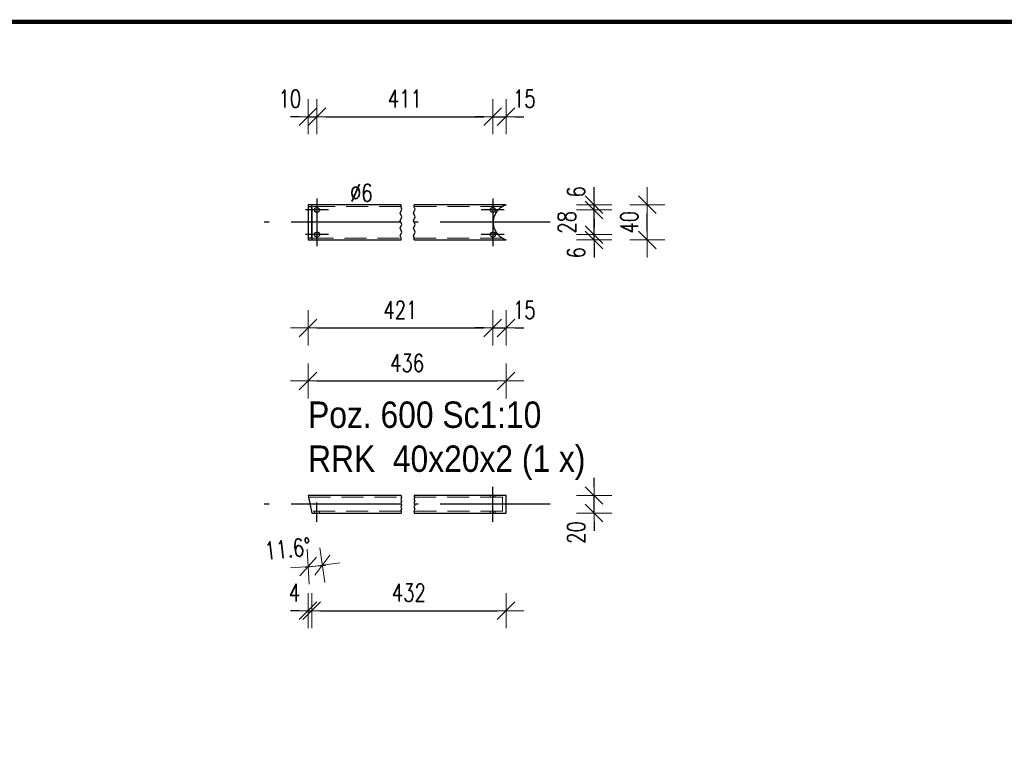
# Model space of a CAD drawing. Header units: millimetres. Extents: x -848 to 5, y 10127 to 10797.
# Tile 35 of 39: x -422 to -310, y 10628 to 10712. Entities that reach past the tile are written whole.
import ezdxf

# ---------------------------------------------------------------- set-up
doc = ezdxf.new("R2010")
doc.units = ezdxf.units.MM
doc.header["$LTSCALE"] = 10
doc.linetypes.add('HIDDEN', pattern=[0.375, 0.25, -0.125])
doc.linetypes.add('MITTE', pattern=[2, 1.25, -0.25, 0.25, -0.25])
doc.layers.get('Defpoints').update_dxf_attribs({"color": 1})
for name, color, linetype, lineweight in [('_RAMKA', 7, 'Continuous', 35), ('PS_DIM', 4, 'Continuous', 13), ('PS_Hidden', 2, 'HIDDEN', 9), ('PS_Shape', 161, 'Continuous', 30), ('PS_SOLID', 7, 'Continuous', 30), ('PS_TEXT', 3, 'Continuous', 18)]:
    doc.layers.add(name, color=color, linetype=linetype, lineweight=lineweight)
doc.layers.add('PS_Mid', color=5, linetype='MITTE')
doc.styles.add('gil', font='txt', dxfattribs={"width": 0.9})
doc.styles.add('simplex', font='simplex.shx', dxfattribs={"width": 0.75})
doc.dimstyles.new('1_10_PRZ_DS1-LS10', dxfattribs={"dimtxt": 2, "dimasz": 1, "dimexe": 2, "dimexo": 5, "dimgap": 1, "dimtad": 1, "dimdec": 0, "dimlfac": 10, "dimtxsty": 'simplex', "dimblk": 'dimznak', "dimcen": 2, "dimse1": 1, "dimse2": 1, "dimclrt": 3, "dimadec": 1, "dimazin": 0, "dimtfac": 1, "dimtdec": 0, "dimtix": 1, "dimtmove": 2, "dimatfit": 3, "dimldrblk": 'dim-grot', "dimfxl": 1, "dimarcsym": 0})

# ---------------------------------------------------------------- blocks, each defined once
blk = doc.blocks.new('dim-grot')
blk.add_hatch(color=256).paths.add_polyline_path([(0, 0), (-2, 0.5), (-2, -0.5)])
blk.add_lwpolyline([(0, 0), (-2, 0.5), (-2, -0.5), (0, 0)])
blk = doc.blocks.new('dimznak')
at = {"color": 0}
for points in [[(0, 2), (0, -2)], [(-2, 0), (2, 0)]]:
    blk.add_lwpolyline(points, dxfattribs=at)
at = {"color": 2}
blk.add_lwpolyline([(1, 1), (-1, -1)], dxfattribs=at)
blk = doc.blocks.new('*D363')
at = {"layer": 'Defpoints', "color": 0, "transparency": 16777216}
for p in [(-368.2, 10687.3), (-366.68, 10686.7), (-366.68, 10676.7)]:
    blk.add_point(p, dxfattribs=at)
at = {"layer": 'PS_DIM', "color": 0, "lineweight": -2, "transparency": 16777216}
for p, q in [((-369.2, 10676.7), (-370.2, 10676.7)), ((-368.2, 10676.7), (-366.68, 10676.7)), ((-365.68, 10676.7), (-364.68, 10676.7))]:
    blk.add_line(p, q, dxfattribs=at)
blk.add_blockref('dimznak', (-368.2, 10676.7), dxfattribs=at)
at = {"layer": 'PS_DIM', "color": 0, "lineweight": -2, "transparency": 16777216, "rotation": 180}
blk.add_blockref('dimznak', (-366.68, 10676.7), dxfattribs=at)
at = {"layer": 'PS_DIM', "color": 3, "transparency": 16777216, "insert": (-364.61, 10678.74), "char_height": 2, "attachment_point": 5, "style": 'simplex'}
blk.add_mtext('15', dxfattribs=at)
blk = doc.blocks.new('*D365')
at = {"layer": 'Defpoints', "color": 0, "transparency": 16777216}
for p in [(-388.16, 10700.7), (-389.17, 10690.7), (-388.16, 10687.3)]:
    blk.add_point(p, dxfattribs=at)
at = {"layer": 'PS_DIM', "color": 0, "lineweight": -2, "transparency": 16777216}
for p, q in [((-390.17, 10700.7), (-391.17, 10700.7)), ((-389.17, 10700.7), (-388.16, 10700.7)), ((-387.16, 10700.7), (-386.16, 10700.7))]:
    blk.add_line(p, q, dxfattribs=at)
blk.add_blockref('dimznak', (-389.17, 10700.7), dxfattribs=at)
at = {"layer": 'PS_DIM', "color": 0, "lineweight": -2, "transparency": 16777216, "rotation": 180}
blk.add_blockref('dimznak', (-388.16, 10700.7), dxfattribs=at)
at = {"layer": 'PS_DIM', "color": 3, "transparency": 16777216, "insert": (-391.24, 10702.74), "char_height": 2, "attachment_point": 5, "style": 'simplex'}
blk.add_mtext('10', dxfattribs=at)
blk = doc.blocks.new('*D367')
at = {"layer": 'Defpoints', "color": 0, "transparency": 16777216}
for p in [(-366.68, 10700.7), (-366.68, 10690.7), (-368.2, 10687.3)]:
    blk.add_point(p, dxfattribs=at)
at = {"layer": 'PS_DIM', "color": 0, "lineweight": -2, "transparency": 16777216}
for p, q in [((-369.2, 10700.7), (-370.2, 10700.7)), ((-368.2, 10700.7), (-366.68, 10700.7)), ((-365.68, 10700.7), (-364.68, 10700.7))]:
    blk.add_line(p, q, dxfattribs=at)
blk.add_blockref('dimznak', (-368.2, 10700.7), dxfattribs=at)
at = {"layer": 'PS_DIM', "color": 0, "lineweight": -2, "transparency": 16777216, "rotation": 180}
blk.add_blockref('dimznak', (-366.68, 10700.7), dxfattribs=at)
at = {"layer": 'PS_DIM', "color": 3, "transparency": 16777216, "insert": (-364.61, 10702.74), "char_height": 2, "attachment_point": 5, "style": 'simplex'}
blk.add_mtext('15', dxfattribs=at)
blk = doc.blocks.new('*D368')
at = {"layer": 'Defpoints', "color": 0, "transparency": 16777216}
for p in [(-368.2, 10687.3), (-366.68, 10686.7), (-356.68, 10687.3)]:
    blk.add_point(p, dxfattribs=at)
at = {"layer": 'PS_DIM', "color": 0, "lineweight": -2, "transparency": 16777216}
for p, q in [((-356.68, 10688.3), (-356.68, 10689.3)), ((-356.68, 10686.7), (-356.68, 10687.3)), ((-356.68, 10685.7), (-356.68, 10684.7))]:
    blk.add_line(p, q, dxfattribs=at)
for p, rotation in [((-356.68, 10687.3), 270), ((-356.68, 10686.7), 90)]:
    blk.add_blockref('dimznak', p, dxfattribs=dict(at, rotation=rotation))
at = {"layer": 'PS_DIM', "color": 3, "transparency": 16777216, "insert": (-358.72, 10685.23), "char_height": 2, "attachment_point": 5, "rotation": 90, "style": 'simplex'}
blk.add_mtext('6', dxfattribs=at)
blk = doc.blocks.new('*D369')
at = {"layer": 'Defpoints', "color": 0, "transparency": 16777216}
for p in [(-368.2, 10690.1), (-356.68, 10690.1), (-368.2, 10687.3)]:
    blk.add_point(p, dxfattribs=at)
at = {"layer": 'PS_DIM', "color": 0, "lineweight": -2, "transparency": 16777216}
for p, q in [((-356.68, 10691.1), (-356.68, 10692.1)), ((-356.68, 10687.3), (-356.68, 10690.1)), ((-356.68, 10686.3), (-356.68, 10685.3))]:
    blk.add_line(p, q, dxfattribs=at)
for p, rotation in [((-356.68, 10690.1), 270), ((-356.68, 10687.3), 90)]:
    blk.add_blockref('dimznak', p, dxfattribs=dict(at, rotation=rotation))
at = {"layer": 'PS_DIM', "color": 3, "transparency": 16777216, "insert": (-359.77, 10688.7), "char_height": 2, "attachment_point": 5, "rotation": 90, "style": 'simplex'}
blk.add_mtext('28', dxfattribs=at)
blk = doc.blocks.new('*D370')
at = {"layer": 'Defpoints', "color": 0, "transparency": 16777216}
for p in [(-368.2, 10690.1), (-366.68, 10690.7), (-356.68, 10690.7)]:
    blk.add_point(p, dxfattribs=at)
at = {"layer": 'PS_DIM', "color": 0, "lineweight": -2, "transparency": 16777216}
for p, q in [((-356.68, 10691.7), (-356.68, 10692.7)), ((-356.68, 10690.1), (-356.68, 10690.7)), ((-356.68, 10689.1), (-356.68, 10688.1))]:
    blk.add_line(p, q, dxfattribs=at)
for p, rotation in [((-356.68, 10690.7), 270), ((-356.68, 10690.1), 90)]:
    blk.add_blockref('dimznak', p, dxfattribs=dict(at, rotation=rotation))
at = {"layer": 'PS_DIM', "color": 3, "transparency": 16777216, "insert": (-358.72, 10692.16), "char_height": 2, "attachment_point": 5, "rotation": 90, "style": 'simplex'}
blk.add_mtext('6', dxfattribs=at)
blk = doc.blocks.new('*D372')
at = {"layer": 'Defpoints', "color": 0, "transparency": 16777216}
for p in [(-389.17, 10657.66), (-388.76, 10655.66), (-388.76, 10644.57)]:
    blk.add_point(p, dxfattribs=at)
at = {"layer": 'PS_DIM', "color": 0, "lineweight": -2, "transparency": 16777216}
for p, q in [((-390.17, 10644.57), (-391.17, 10644.57)), ((-389.17, 10644.57), (-388.76, 10644.57)), ((-387.76, 10644.57), (-386.76, 10644.57))]:
    blk.add_line(p, q, dxfattribs=at)
blk.add_blockref('dimznak', (-389.17, 10644.57), dxfattribs=at)
at = {"layer": 'PS_DIM', "color": 0, "lineweight": -2, "transparency": 16777216, "rotation": 180}
blk.add_blockref('dimznak', (-388.76, 10644.57), dxfattribs=at)
at = {"layer": 'PS_DIM', "color": 3, "transparency": 16777216, "insert": (-390.71, 10646.61), "char_height": 2, "attachment_point": 5, "style": 'simplex'}
blk.add_mtext('4', dxfattribs=at)
blk = doc.blocks.new('*D374')
at = {"layer": 'Defpoints', "color": 0, "transparency": 16777216}
for p in [(-366.68, 10657.66), (-356.68, 10657.66), (-366.68, 10655.66)]:
    blk.add_point(p, dxfattribs=at)
at = {"layer": 'PS_DIM', "color": 0, "lineweight": -2, "transparency": 16777216}
for p, q in [((-356.68, 10658.66), (-356.68, 10659.66)), ((-356.68, 10655.66), (-356.68, 10657.66)), ((-356.68, 10654.66), (-356.68, 10653.66))]:
    blk.add_line(p, q, dxfattribs=at)
for p, rotation in [((-356.68, 10657.66), 270), ((-356.68, 10655.66), 90)]:
    blk.add_blockref('dimznak', p, dxfattribs=dict(at, rotation=rotation))
at = {"layer": 'PS_DIM', "color": 3, "transparency": 16777216, "insert": (-358.72, 10653.45), "char_height": 2, "attachment_point": 5, "rotation": 90, "style": 'simplex'}
blk.add_mtext('20', dxfattribs=at)
blk = doc.blocks.new('*U615')
at = {"layer": '_RAMKA', "lineweight": -3, "const_width": 0.5}
blk.add_lwpolyline([(-811, 10), (-10, 10), (-10, 584), (-811, 584)], close=True, dxfattribs=at)
blk = doc.blocks.new('*X742')
at = {"color": 1}
for p, q in [((-378.7, 10689.75), (-378.52, 10690.18)), ((-378.52, 10689.32), (-378.7, 10689.75)), ((-378.61, 10690.4), (-378.61, 10690.7)), ((-378.52, 10690.18), (-378.61, 10690.4)), ((-377.2, 10689.75), (-377.02, 10690.18)), ((-377.02, 10689.32), (-377.2, 10689.75)), ((-377.11, 10690.4), (-377.11, 10690.7)), ((-377.02, 10690.18), (-377.11, 10690.4)), ((-378.7, 10688.88), (-378.52, 10689.32)), ((-378.52, 10688.45), (-378.7, 10688.88)), ((-377.2, 10688.88), (-377.02, 10689.32)), ((-377.02, 10688.45), (-377.2, 10688.88)), ((-378.7, 10688.02), (-378.52, 10688.45)), ((-378.52, 10687.58), (-378.7, 10688.02)), ((-378.7, 10687.15), (-378.52, 10687.58)), ((-377.2, 10688.02), (-377.02, 10688.45)), ((-377.02, 10687.58), (-377.2, 10688.02)), ((-377.2, 10687.15), (-377.02, 10687.58)), ((-378.61, 10686.93), (-378.7, 10687.15)), ((-378.61, 10686.7), (-378.61, 10686.93)), ((-377.11, 10686.93), (-377.2, 10687.15)), ((-377.11, 10686.7), (-377.11, 10686.93))]:
    blk.add_line(p, q, dxfattribs=at)
at = {"layer": 'PS_Hidden', "color": 2, "linetype": 'HIDDEN'}
for p, q in [((-378.61, 10690.5), (-388.8, 10690.5)), ((-367.1, 10690.5), (-377.11, 10690.5)), ((-388.8, 10686.9), (-378.61, 10686.9)), ((-377.11, 10686.9), (-367.1, 10686.9))]:
    blk.add_line(p, q, dxfattribs=at)
at = {"layer": 'PS_Mid', "color": 5, "linetype": 'MITTE'}
for p, q in [((-388.16, 10691.4), (-388.16, 10688.8)), ((-368.2, 10691.4), (-368.2, 10688.8)), ((-368.2, 10691.4), (-368.2, 10688.8)), ((-386.86, 10690.1), (-389.46, 10690.1)), ((-366.9, 10690.1), (-369.5, 10690.1)), ((-366.9, 10690.1), (-369.5, 10690.1)), ((-378.61, 10688.7), (-394.17, 10688.7)), ((-388.16, 10688.6), (-388.16, 10686)), ((-361.68, 10688.7), (-377.11, 10688.7)), ((-368.2, 10688.6), (-368.2, 10686)), ((-368.2, 10688.6), (-368.2, 10686)), ((-386.86, 10687.3), (-389.46, 10687.3)), ((-366.9, 10687.3), (-369.5, 10687.3)), ((-366.9, 10687.3), (-369.5, 10687.3))]:
    blk.add_line(p, q, dxfattribs=at)
at = {"layer": 'PS_SOLID', "color": 7, "linetype": 'Continuous'}
for p, q in [((-388.8, 10690.7), (-389.17, 10690.7)), ((-389.17, 10690.7), (-389.17, 10686.7)), ((-389.13, 10690.5), (-388.8, 10690.5)), ((-389.13, 10686.9), (-389.13, 10690.5)), ((-388.76, 10690.7), (-388.8, 10690.7)), ((-388.8, 10690.5), (-388.8, 10686.9)), ((-388.21, 10690.7), (-388.76, 10690.7)), ((-388.76, 10690.7), (-388.76, 10686.7)), ((-388.46, 10690.1), (-388.39, 10690.29)), ((-388.39, 10689.91), (-388.46, 10690.1)), ((-388.39, 10690.29), (-388.21, 10690.39)), ((-388.21, 10689.8), (-388.39, 10689.91)), ((-378.61, 10690.7), (-388.21, 10690.7)), ((-388.21, 10690.39), (-388.01, 10690.36)), ((-388.01, 10689.84), (-388.21, 10689.8)), ((-388.01, 10690.36), (-387.88, 10690.2)), ((-387.88, 10690), (-388.01, 10689.84)), ((-387.88, 10690.2), (-387.88, 10690)), ((-368.25, 10690.7), (-377.11, 10690.7)), ((-368.5, 10690.1), (-368.43, 10690.29)), ((-368.43, 10689.91), (-368.5, 10690.1)), ((-368.43, 10690.29), (-368.25, 10690.39)), ((-368.25, 10689.8), (-368.43, 10689.91)), ((-366.68, 10690.7), (-368.25, 10690.7)), ((-368.25, 10690.39), (-368.05, 10690.36)), ((-368.05, 10689.84), (-368.25, 10689.8)), ((-368.05, 10690.36), (-367.92, 10690.2)), ((-367.92, 10690), (-368.05, 10689.84)), ((-368.03, 10689.33), (-367.86, 10689.73)), ((-367.92, 10690.2), (-367.92, 10690)), ((-367.86, 10689.73), (-367.61, 10690.08)), ((-367.61, 10690.08), (-367.3, 10690.38)), ((-367.3, 10690.38), (-366.94, 10690.6)), ((-366.94, 10690.6), (-366.68, 10690.7)), ((-366.68, 10690.7), (-366.68, 10690.7)), ((-368.11, 10688.91), (-368.03, 10689.33)), ((-368.11, 10688.48), (-368.11, 10688.91)), ((-388.46, 10687.3), (-388.39, 10687.49)), ((-388.39, 10687.49), (-388.21, 10687.59)), ((-388.21, 10687.59), (-388.01, 10687.56)), ((-388.01, 10687.56), (-387.88, 10687.4)), ((-387.88, 10687.4), (-387.88, 10687.2)), ((-368.5, 10687.3), (-368.43, 10687.49)), ((-368.43, 10687.49), (-368.25, 10687.59)), ((-368.25, 10687.59), (-368.05, 10687.56)), ((-368.03, 10688.06), (-368.11, 10688.48)), ((-368.05, 10687.56), (-367.92, 10687.4)), ((-367.86, 10687.67), (-368.03, 10688.06)), ((-367.92, 10687.4), (-367.92, 10687.2)), ((-367.61, 10687.32), (-367.86, 10687.67)), ((-389.17, 10686.7), (-388.76, 10686.7)), ((-388.8, 10686.9), (-389.13, 10686.9)), ((-388.76, 10686.7), (-378.61, 10686.7)), ((-388.39, 10687.11), (-388.46, 10687.3)), ((-388.21, 10687), (-388.39, 10687.11)), ((-388.01, 10687.04), (-388.21, 10687)), ((-387.88, 10687.2), (-388.01, 10687.04)), ((-377.11, 10686.7), (-366.68, 10686.7)), ((-368.43, 10687.11), (-368.5, 10687.3)), ((-368.25, 10687), (-368.43, 10687.11)), ((-368.05, 10687.04), (-368.25, 10687)), ((-367.92, 10687.2), (-368.05, 10687.04)), ((-367.3, 10687.02), (-367.61, 10687.32)), ((-366.94, 10686.8), (-367.3, 10687.02)), ((-366.68, 10686.7), (-366.94, 10686.8)), ((-366.68, 10686.7), (-366.68, 10686.7))]:
    blk.add_line(p, q, dxfattribs=at)
blk = doc.blocks.new('*X743')
at = {"color": 3, "style": 'gil', "width": 0.9}
for s, p in [('Poz. 600 Sc1:10', (-389.17, 10665.34)), ('RRK  40x20x2 (1 x)', (-389.17, 10660.34))]:
    blk.add_text(s, height=3, dxfattribs=at).set_placement(p)
blk = doc.blocks.new('*X744')
at = {"color": 1}
for p, q in [((-378.56, 10657.44), (-378.65, 10657.22)), ((-378.65, 10657.22), (-378.56, 10657)), ((-378.61, 10657.66), (-378.61, 10657.54)), ((-378.61, 10657.54), (-378.56, 10657.44)), ((-377.06, 10657.44), (-377.15, 10657.22)), ((-377.15, 10657.22), (-377.06, 10657)), ((-377.11, 10657.66), (-377.11, 10657.54)), ((-377.11, 10657.54), (-377.06, 10657.44)), ((-378.56, 10657), (-378.65, 10656.79)), ((-378.65, 10656.79), (-378.56, 10656.57)), ((-378.56, 10656.57), (-378.65, 10656.35)), ((-378.65, 10656.35), (-378.56, 10656.14)), ((-378.56, 10656.14), (-378.65, 10655.92)), ((-377.06, 10657), (-377.15, 10656.79)), ((-377.15, 10656.79), (-377.06, 10656.57)), ((-377.06, 10656.57), (-377.15, 10656.35)), ((-377.15, 10656.35), (-377.06, 10656.14)), ((-377.06, 10656.14), (-377.15, 10655.92)), ((-378.65, 10655.92), (-378.61, 10655.81)), ((-378.61, 10655.81), (-378.61, 10655.66)), ((-377.15, 10655.92), (-377.11, 10655.81)), ((-377.11, 10655.81), (-377.11, 10655.66))]:
    blk.add_line(p, q, dxfattribs=at)
at = {"layer": 'PS_Hidden', "color": 2, "linetype": 'HIDDEN'}
for p, q in [((-389.13, 10657.46), (-378.61, 10657.46)), ((-377.11, 10657.46), (-368.25, 10657.46)), ((-368.5, 10657.66), (-368.5, 10657.46)), ((-368.25, 10657.46), (-367.1, 10657.46)), ((-368.11, 10657.66), (-368.11, 10657.46)), ((-367.92, 10657.46), (-367.92, 10657.66)), ((-367.1, 10657.46), (-367.1, 10655.86)), ((-378.61, 10655.86), (-388.8, 10655.86)), ((-388.46, 10655.86), (-388.46, 10655.66)), ((-387.88, 10655.66), (-387.88, 10655.86)), ((-367.1, 10655.86), (-377.11, 10655.86)), ((-368.5, 10655.86), (-368.5, 10655.66)), ((-368.11, 10655.86), (-368.11, 10655.66)), ((-367.92, 10655.66), (-367.92, 10655.86))]:
    blk.add_line(p, q, dxfattribs=at)
at = {"layer": 'PS_Mid', "color": 5, "linetype": 'MITTE'}
for p, q in [((-368.2, 10656.46), (-368.2, 10658.66)), ((-368.2, 10656.46), (-368.2, 10658.66)), ((-378.61, 10656.66), (-394.17, 10656.66)), ((-388.16, 10654.66), (-388.16, 10656.86)), ((-388.16, 10654.66), (-388.16, 10656.86)), ((-361.68, 10656.66), (-377.11, 10656.66)), ((-368.2, 10654.66), (-368.2, 10656.86)), ((-368.2, 10654.66), (-368.2, 10656.86))]:
    blk.add_line(p, q, dxfattribs=at)
at = {"layer": 'PS_SOLID', "color": 7, "linetype": 'Continuous'}
for p, q in [((-378.61, 10657.66), (-389.17, 10657.66)), ((-389.17, 10657.66), (-388.76, 10655.66)), ((-366.68, 10657.66), (-377.11, 10657.66)), ((-366.68, 10655.66), (-366.68, 10657.66)), ((-388.76, 10655.66), (-388.21, 10655.66)), ((-388.21, 10655.66), (-378.61, 10655.66)), ((-377.11, 10655.66), (-368.25, 10655.66)), ((-368.25, 10655.66), (-366.68, 10655.66))]:
    blk.add_line(p, q, dxfattribs=at)

msp = doc.modelspace()

# ---------------------------------------------------------------- block references
at = {"layer": 'PS_DIM'}
msp.add_blockref('*U615', (-1.43, 10127.47), dxfattribs=at)
for p, rotation in [((-389.17, 10649.58), 183.5455368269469), ((-387.54, 10649.74), 8.053758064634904)]:
    msp.add_blockref('dimznak', p, dxfattribs=dict(at, rotation=rotation))
at = {"layer": 'PS_Shape', "color": 31}
for name in ['*X742', '*X744']:
    msp.add_blockref(name, (0, 0), dxfattribs=at)
at = {"layer": 'PS_TEXT'}
msp.add_blockref('*X743', (0, 0), dxfattribs=at)

# ---------------------------------------------------------------- texts
at = {"layer": 'PS_DIM', "insert": (-384.41, 10691.05), "char_height": 2, "attachment_point": 7, "style": 'simplex'}
msp.add_mtext('\\A1;%%c6', dxfattribs=at)
at = {"layer": 'PS_DIM', "color": 3, "insert": (-391.48, 10651.61), "char_height": 2, "attachment_point": 5, "rotation": 5.7996, "style": 'simplex'}
msp.add_mtext('11.6%%d', dxfattribs=at)

# ---------------------------------------------------------------- dimensions: what is measured, and where the dimension line sits
at = {"layer": 'PS_DIM'}
for base, p1, p2, text, picture, middle in [((-388.16, 10700.7), (-389.17, 10690.7), (-388.16, 10687.3), '10', '*D365', (-391.24, 10702.74)), ((-366.68, 10700.7), (-368.2, 10687.3), (-366.68, 10690.7), '15', '*D367', (-364.61, 10702.74)), ((-366.68, 10676.7), (-368.2, 10687.3), (-366.68, 10686.7), '15', '*D363', (-364.61, 10678.74)), ((-388.76, 10644.57), (-389.17, 10657.66), (-388.76, 10655.66), '4', '*D372', (-390.71, 10646.61))]:
    dim = msp.add_linear_dim(base=base, p1=p1, p2=p2, text=text, dimstyle='1_10_PRZ_DS1-LS10', dxfattribs=at)
    dim.commit()
    dim.dimension.update_dxf_attribs({"geometry": picture, "text_midpoint": middle, "dimtype": 128})
for base, p1, p2, location, text in [((-368.2, 10700.7), (-388.16, 10687.3), (-368.2, 10687.3), (-378.18, 10702.74), '411'), ((-368.2, 10676.7), (-389.17, 10686.7), (-368.2, 10687.3), (-378.68, 10678.74), '421'), ((-366.68, 10670.67), (-389.17, 10686.7), (-366.68, 10686.7), (-377.92, 10672.71), '436'), ((-366.68, 10644.57), (-388.76, 10655.66), (-366.68, 10655.66), (-377.72, 10646.61), '432')]:
    msp.add_linear_dim(base=base, p1=p1, p2=p2, location=location, text=text, dimstyle='1_10_PRZ_DS1-LS10', dxfattribs=at).render()
for base, p1, p2, text, picture, middle in [((-356.68, 10690.7), (-368.2, 10690.1), (-366.68, 10690.7), '6', '*D370', (-358.72, 10692.16)), ((-356.68, 10690.1), (-368.2, 10687.3), (-368.2, 10690.1), '28', '*D369', (-359.77, 10688.7)), ((-356.68, 10687.3), (-366.68, 10686.7), (-368.2, 10687.3), '6', '*D368', (-358.72, 10685.23)), ((-356.68, 10657.66), (-366.68, 10655.66), (-366.68, 10657.66), '20', '*D374', (-358.72, 10653.45))]:
    dim = msp.add_linear_dim(base=base, p1=p1, p2=p2, angle=90, text=text, dimstyle='1_10_PRZ_DS1-LS10', dxfattribs=at)
    dim.commit()
    dim.dimension.update_dxf_attribs({"geometry": picture, "text_midpoint": middle, "dimtype": 128})
msp.add_linear_dim(base=(-350.64, 10690.7), p1=(-366.68, 10686.7), p2=(-366.68, 10690.7), angle=90, location=(-352.68, 10688.7), text='40', dimstyle='1_10_PRZ_DS1-LS10', dxfattribs=at).render()

doc.saveas('drawing.dxf')
